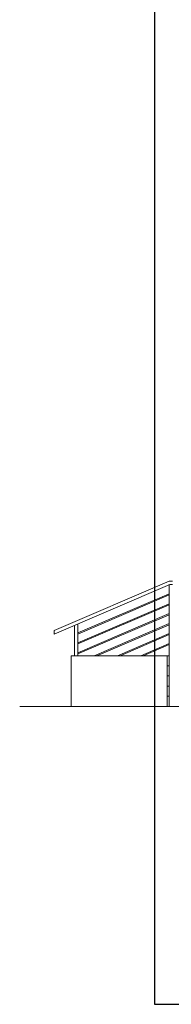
# Model space of a CAD drawing. Header units: millimetres. Extents: x -740 to 33545, y 5178 to 22494.
# Tile 9 of 250: x 3261 to 3485, y 8089 to 9545. Entities that reach past the tile are written whole.
import ezdxf

# ---------------------------------------------------------------- set-up
doc = ezdxf.new("R2010")
doc.units = ezdxf.units.MM
doc.header["$MEASUREMENT"] = 0
doc.layers.add('a3', color=252, linetype='Continuous', lineweight=30, plot=False)
for name, color, linetype, lineweight in [('A_l.widokowa', 252, 'Continuous', 18), ('l.widokowa', 252, 'Continuous', 15), ('l.wypeĹ‚nien', 252, 'Continuous', 5)]:
    doc.layers.add(name, color=color, linetype=linetype, lineweight=lineweight)

msp = doc.modelspace()

# ---------------------------------------------------------------- linework, layer by layer
at = {"layer": 'a3'}
msp.add_lwpolyline([(3460.21, 9574.38), (3460.21, 8089.38), (5560.21, 8089.38), (5560.21, 9574.38), (3460.21, 9574.38)], dxfattribs=at)
at = {"layer": 'A_l.widokowa'}
for p, q in [((3311.97, 8641.74), (3481.98, 8714.6)), ((3311.97, 8636.3), (3483.01, 8709.6)), ((3481.98, 8714.6), (3486.98, 8714.6)), ((3481.98, 8529.61), (3481.98, 8709.6)), ((3483.01, 8709.6), (3486.98, 8709.6)), ((3346.97, 8638.24), (3481.98, 8696.1)), ((3346.97, 8636.61), (3481.98, 8694.47)), ((3346.97, 8623.56), (3481.98, 8681.41)), ((3346.97, 8621.93), (3481.98, 8679.78)), ((3346.97, 8608.87), (3481.98, 8666.73)), ((3346.97, 8607.24), (3481.98, 8665.1)), ((3371.27, 8604.6), (3481.98, 8652.04)), ((3375.08, 8604.6), (3481.98, 8650.41)), ((3405.55, 8604.6), (3481.98, 8637.35)), ((3409.36, 8604.6), (3481.98, 8635.72)), ((3439.82, 8604.6), (3481.98, 8622.66)), ((3443.63, 8604.6), (3481.98, 8621.03)), ((3478.98, 8529.61), (3478.98, 8604.6))]:
    msp.add_line(p, q, dxfattribs=at)
for points in [[(3481.98, 8604.6), (3336.97, 8604.6)], [(3481.98, 8589.6), (3478.98, 8589.6)], [(3481.98, 8574.6), (3478.98, 8574.6)], [(3481.98, 8559.6), (3478.98, 8559.6)], [(3481.98, 8544.6), (3478.98, 8544.6)]]:
    msp.add_lwpolyline(points, dxfattribs=at)
at = {"layer": 'l.widokowa'}
for p, q in [((3341.97, 8604.6), (3341.97, 8649.16)), ((3346.97, 8604.6), (3346.97, 8651.3)), ((3311.97, 8636.3), (3311.97, 8641.74))]:
    msp.add_line(p, q, dxfattribs=at)
msp.add_lwpolyline([(3341.97, 8604.6), (3336.97, 8604.6), (3336.97, 8529.61)], dxfattribs=at)
at = {"layer": 'l.wypeĹ‚nien'}
msp.add_line((3261.22, 8529.61), (3674.37, 8529.61), dxfattribs=at)

doc.saveas('drawing.dxf')
